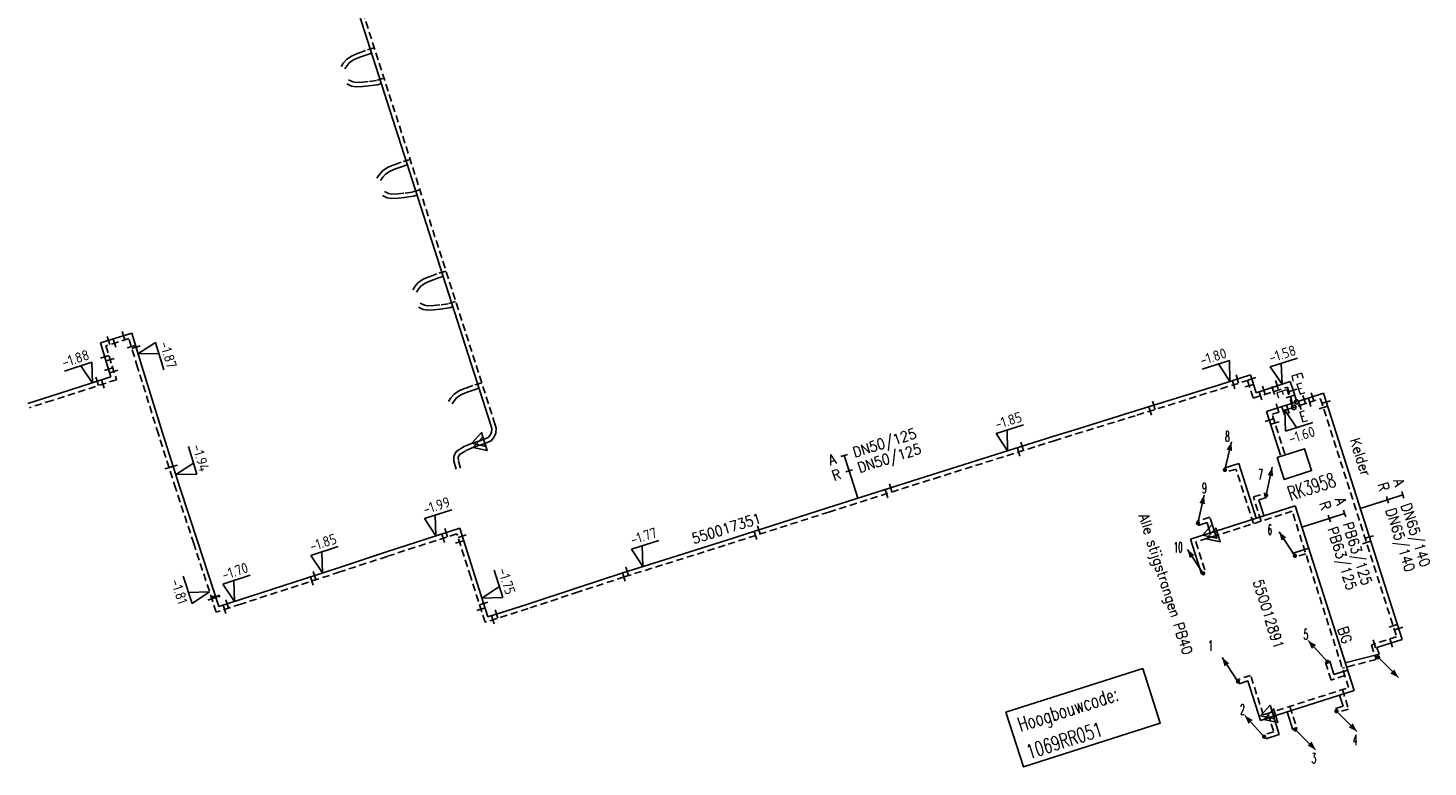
# Model space of a CAD drawing. Header units: millimetres. Extents: x 0 to 118212815, y 0 to 488348790.
# Tile 2 of 143: x 115032173 to 115154005, y 484884793 to 484949103. Entities that reach past the tile are written whole.
import ezdxf
from ezdxf.enums import TextEntityAlignment as Align

# ---------------------------------------------------------------- set-up
doc = ezdxf.new("R2010")
doc.units = ezdxf.units.MM
doc.header["$LTSCALE"] = 200
doc.linetypes.add('HIDDEN2', pattern=[4.7625, 3.175, -1.5875])
for name, color, linetype in [('WW-C-hoogbouw', 7, 'Continuous'), ('WW-C-KAST', 7, 'Continuous'), ('WW-C-mof', 7, 'Continuous'), ('WW-C-stijgstrang', 7, 'Continuous'), ('WW-C-tstuk', 7, 'Continuous'), ('WW-C-VERLOOP', 7, 'Continuous'), ('WW-I-diam', 7, 'Continuous'), ('WW-I-info', 7, 'Continuous'), ('WW-I-NAP', 7, 'Continuous'), ('WW-L-aanvoer', 3, 'Continuous'), ('WW-L-retour', 3, 'HIDDEN2')]:
    doc.layers.add(name, color=color, linetype=linetype)
doc.styles.add('DIN17', font='ROMANS.SHX', dxfattribs={"width": 0.9})
doc.styles.add('ISOCP', font='ISOCP.SHX')

# ---------------------------------------------------------------- blocks, each defined once
blk = doc.blocks.new('LR-VERL')
at = {"color": 0, "linetype": 'ByBlock', "lineweight": -2}
blk.add_lwpolyline([(1.08, 0), (-1.08, -1.25), (-1.08, 1.25)], close=True, dxfattribs=at)
blk = doc.blocks.new('LR-DIAB2')
at = {"color": 0, "linetype": 'Continuous', "lineweight": -3}
blk.add_line((0, 5), (0, 7.8), dxfattribs=at)
at = {"color": 0, "lineweight": -3}
blk.add_line((0, 0), (0, 5), dxfattribs=at)
for points in [[(0.61, 7.8), (0, 7.8), (-0.61, 7.8)], [(0.61, 5), (0, 5), (-0.61, 5)]]:
    blk.add_lwpolyline(points, dxfattribs=at)
at = {"color": 1, "lineweight": -3, "style": 'DIN17', "width": 0.9}
for tag, p in [('*1', (-1.61, 7.8)), ('*2', (-1.61, 5.02))]:
    blk.add_attdef(tag, text='', height=1.8, dxfattribs=at).set_placement(p, align=Align.MIDDLE_RIGHT)
for tag, p in [('*11', (1.61, 7.8)), ('*12', (1.61, 5))]:
    blk.add_attdef(tag, text='', height=1.8, dxfattribs=at).set_placement(p, align=Align.MIDDLE_LEFT)
blk = doc.blocks.new('LR-hoogb')
at = {"color": 0, "linetype": 'ByBlock', "lineweight": -3}
blk.add_lwpolyline([(-12.5, 5), (12.5, 5), (12.5, -5), (-12.5, -5)], close=True, dxfattribs=at)
at = {"color": 7, "linetype": 'Continuous', "lineweight": -3, "style": 'DIN17', "width": 0.7}
blk.add_text('Hoogbouwcode:', height=2.5, dxfattribs=at).set_placement((-11.15, 1))
at = {"color": 0, "linetype": 'ByBlock', "lineweight": -3, "style": 'DIN17', "width": 0.7}
for tag, p in [('*1', (-11.15, -4)), ('*2', (-11.15, -9))]:
    blk.add_attdef(tag, p, '', height=2.5, dxfattribs=at)
blk = doc.blocks.new('LR-styg')
at = {"color": 0, "lineweight": -3}
blk.add_line((0, 0), (2.5, 4.33), dxfattribs=at)
at = {"color": 0, "lineweight": -3, "const_width": 0.375}
blk.add_lwpolyline([(-0.19, 0, 1), (0.19, 0, 1)], format="xyb", close=True, dxfattribs=at)
at = {"color": 0, "lineweight": -3}
blk.add_solid([(2.5, 4.33), (1.32, 3.28), (2.18, 2.78)], dxfattribs=at)
at = {"color": 7, "linetype": 'ByBlock', "lineweight": -2, "style": 'DIN17', "width": 0.5}
blk.add_attdef('*1', text='', height=1.8, dxfattribs=at).set_placement((0, -2.5), align=Align.MIDDLE)
blk = doc.blocks.new('LR-mof')
at = {"color": 0, "linetype": 'ByBlock', "lineweight": -2}
blk.add_line((0, -0.75), (0, 0.75), dxfattribs=at)
blk = doc.blocks.new('LR-tsb')
blk.add_circle((0, 0), 0.375)
blk = doc.blocks.new('nap1')
at = {"color": 0, "linetype": 'Continuous', "lineweight": -3}
for p, q in [((-1, 3.5), (0, 0)), ((-1, 3.5), (4, 3.5)), ((1, 3.5), (0, 0))]:
    blk.add_line(p, q, dxfattribs=at)
at = {"color": 0, "linetype": 'Continuous', "lineweight": -3, "style": 'ISOCP'}
for tag, p in [('*1', (1.7, 5)), ('*2', (4, 1.5))]:
    blk.add_attdef(tag, text='', height=1.8, dxfattribs=at).set_placement(p, align=Align.MIDDLE)
blk = doc.blocks.new('nap2')
at = {"color": 0, "linetype": 'Continuous', "lineweight": -3}
for p, q in [((1, 3.5), (-4, 3.5)), ((-1, 3.5), (0, 0)), ((1, 3.5), (0, 0))]:
    blk.add_line(p, q, dxfattribs=at)
at = {"color": 0, "linetype": 'Continuous', "lineweight": -3, "style": 'ISOCP'}
for tag, p in [('*1', (-1.5, 5)), ('*2', (-4, 1.5))]:
    blk.add_attdef(tag, text='', height=1.8, dxfattribs=at).set_placement(p, align=Align.MIDDLE)
blk = doc.blocks.new('LR-mofD')
at = {"color": 0, "linetype": 'ByBlock', "lineweight": -2}
blk.add_line((0, -0.75), (0, 0.75), dxfattribs=at)
at = {"color": 1, "linetype": 'ByBlock', "lineweight": -3, "style": 'DIN17', "width": 0.9}
blk.add_attdef('*1', text='', height=1.8, dxfattribs=at).set_placement((0, 2), align=Align.MIDDLE)
blk = doc.blocks.new('LR-kast')
at = {"color": 0, "linetype": 'ByBlock', "lineweight": -3}
blk.add_lwpolyline([(-2.5, 2), (2.5, 2), (2.5, -2), (-2.5, -2)], close=True, dxfattribs=at)
at = {"color": 7, "linetype": 'ByBlock', "lineweight": -3, "style": 'DIN17', "width": 0.7}
for tag, p in [('*1', (0, 5)), ('*2', (0, -5))]:
    blk.add_attdef(tag, text='', height=2.5, dxfattribs=at).set_placement(p, align=Align.MIDDLE)
at = {"color": 0, "linetype": 'ByBlock', "lineweight": -2, "style": 'DIN17', "width": 0.3, "flags": 1}
for tag, p in [('OCODE', (5, 1.25)), ('NCODE', (10, 1.25)), ('BC', (15, 1.25)), ('RK', (20, 1.25)), ('ST', (5, -1.25)), ('VCODE', (10, -1.25)), ('NIVO', (15, -1.25)), ('IMM', (20, -1.25))]:
    blk.add_attdef(tag, text='', height=1.8, dxfattribs=at).set_placement(p, align=Align.MIDDLE)
blk = doc.blocks.new('LR-hyp')
at = {"color": 7, "linetype": 'ByBlock', "lineweight": -3, "style": 'DIN17', "width": 0.9}
blk.add_attdef('*1', text='', height=1.8, dxfattribs=at).set_placement((0, 0), align=Align.MIDDLE)
at = {"color": 7, "linetype": 'ByBlock', "lineweight": -2, "style": 'DIN17', "width": 0.9, "flags": 1}
blk.add_attdef('*2', text='', height=1.8, dxfattribs=at).set_placement((0, -5), align=Align.MIDDLE)

msp = doc.modelspace()

# ---------------------------------------------------------------- linework, layer by layer
at = {"layer": 'WW-L-aanvoer'}
for p, q in [((115050738, 484982229), (115072440, 484914550)), ((115060563, 484946356), (115060158, 484946104)), ((115061043, 484946554), (115060563, 484946356)), ((115061656, 484946777), (115061043, 484946554)), ((115062064, 484946908), (115061656, 484946777)), ((115059944, 484945848), (115059749, 484945540)), ((115060158, 484946104), (115059944, 484945848)), ((115060322, 484944047), (115059913, 484944234)), ((115060702, 484943984), (115060322, 484944047)), ((115061273, 484944010), (115060702, 484943984)), ((115061813, 484944061), (115061273, 484944010)), ((115062598, 484944167), (115061813, 484944061)), ((115062911, 484944267), (115062598, 484944167)), ((115063677, 484936644), (115063272, 484936391)), ((115064157, 484936842), (115063677, 484936644)), ((115064770, 484937064), (115064157, 484936842)), ((115065178, 484937195), (115064770, 484937064)), ((115063058, 484936136), (115062863, 484935827)), ((115063272, 484936391), (115063058, 484936136)), ((115063436, 484934334), (115063027, 484934522)), ((115063817, 484934272), (115063436, 484934334)), ((115064387, 484934298), (115063817, 484934272)), ((115064927, 484934349), (115064387, 484934298)), ((115065712, 484934455), (115064927, 484934349)), ((115066025, 484934555), (115065712, 484934455)), ((115066793, 484926927), (115066388, 484926675)), ((115067273, 484927125), (115066793, 484926927)), ((115067886, 484927348), (115067273, 484927125)), ((115068294, 484927478), (115067886, 484927348)), ((115066174, 484926419), (115065979, 484926111)), ((115066388, 484926675), (115066174, 484926419)), ((115066552, 484924618), (115066143, 484924805)), ((115066933, 484924555), (115066552, 484924618)), ((115067503, 484924581), (115066933, 484924555)), ((115068043, 484924632), (115067503, 484924581)), ((115068828, 484924738), (115068043, 484924632)), ((115069141, 484924838), (115068828, 484924738)), ((115069909, 484917208), (115069505, 484916956)), ((115070390, 484917407), (115069909, 484917208)), ((115071002, 484917629), (115070390, 484917407)), ((115071411, 484917760), (115071002, 484917629)), ((115143739, 484916939), (115144908, 484917312)), ((115144908, 484917312), (115151753, 484895883)), ((115069290, 484916700), (115069096, 484916392)), ((115069505, 484916956), (115069290, 484916700)), ((115139965, 484915733), (115142139, 484916427)), ((115142139, 484916427), (115143113, 484916739)), ((115143113, 484916739), (115143225, 484916774)), ((115143225, 484916774), (115143739, 484916939)), ((115141177, 484911935), (115139965, 484915733)), ((115071804, 484913288), (115072232, 484913479)), ((115072232, 484913479), (115072394, 484913671)), ((115072394, 484913671), (115072500, 484913941)), ((115072526, 484914236), (115072440, 484914550)), ((115072500, 484913941), (115072526, 484914236)), ((115069239, 484911816), (115069431, 484912241)), ((115069431, 484912241), (115070138, 484912670)), ((115070138, 484912670), (115070814, 484912977)), ((115070814, 484912977), (115071305, 484913131)), ((115071305, 484913131), (115071804, 484913288)), ((115069244, 484911409), (115069239, 484911816)), ((115069430, 484910709), (115069244, 484911409)), ((115137540, 484911193), (115136276, 484910807)), ((115139055, 484906450), (115137540, 484911193)), ((115142438, 484907531), (115134910, 484905126)), ((115139290, 484908047), (115139956, 484908259)), ((115139731, 484906666), (115139290, 484908047)), ((115147576, 484891451), (115142438, 484907531)), ((115134780, 484906058), (115134003, 484905810)), ((115135062, 484905174), (115134780, 484906058)), ((115134786, 484905086), (115133334, 484904622)), ((115134910, 484905126), (115134786, 484905086)), ((115133334, 484904622), (115134299, 484901601)), ((115143622, 484903827), (115142286, 484903400)), ((115151753, 484895883), (115149560, 484895183)), ((115149560, 484895183), (115149744, 484894610)), ((115145823, 484892840), (115145448, 484894015)), ((115149744, 484894610), (115146809, 484893850)), ((115147011, 484893219), (115145823, 484892840)), ((115138323, 484892283), (115137569, 484892043)), ((115139421, 484888846), (115138323, 484892283)), ((115140225, 484889102), (115147576, 484891451)), ((115146306, 484891045), (115146614, 484890081)), ((115140052, 484889047), (115139421, 484888846)), ((115140052, 484889047), (115140225, 484889102)), ((115140548, 484889206), (115141057, 484887613)), ((115141740, 484889586), (115142235, 484888039)), ((115146614, 484890081), (115145947, 484889870)), ((115141057, 484887613), (115139892, 484887241))]:
    msp.add_line(p, q, dxfattribs=at)
at = {"layer": 'WW-L-aanvoer', "lineweight": -3}
for p, q in [((115041196, 484922546), (115038483, 484921692)), ((115042073, 484919678), (115041196, 484922546)), ((115038483, 484921692), (115039125, 484919600)), ((115039125, 484919600), (115039396, 484918738)), ((115043885, 484913878), (115042073, 484919678)), ((115039396, 484918738), (115034157, 484917057)), ((115135871, 484918064), (115138559, 484918911)), ((115138559, 484918911), (115139050, 484917368)), ((115139050, 484917368), (115142018, 484918333)), ((115142018, 484918333), (115142258, 484917574)), ((115034157, 484917057), (115032173, 484916419)), ((115128565, 484915774), (115135871, 484918064)), ((115142258, 484917574), (115142577, 484916567)), ((115123260, 484914142), (115128565, 484915774)), ((115045393, 484909130), (115043885, 484913878)), ((115110880, 484910246), (115121371, 484913547)), ((115121371, 484913547), (115123260, 484914142)), ((115101752, 484907341), (115110880, 484910246)), ((115046960, 484904351), (115045393, 484909130)), ((115092977, 484904536), (115101752, 484907341)), ((115069744, 484905565), (115063297, 484903479)), ((115071058, 484901421), (115069744, 484905565)), ((115048793, 484898751), (115046960, 484904351)), ((115087571, 484902830), (115092977, 484904536)), ((115063297, 484903479), (115059187, 484902126)), ((115083935, 484901697), (115087571, 484902830)), ((115059187, 484902126), (115050582, 484899333)), ((115072192, 484897869), (115071058, 484901421)), ((115083935, 484901697), (115079968, 484900392)), ((115079968, 484900392), (115075576, 484898947)), ((115050582, 484899333), (115048793, 484898751)), ((115075576, 484898947), (115072192, 484897869))]:
    msp.add_line(p, q, dxfattribs=at)
at = {"layer": 'WW-L-retour'}
for p, q in [((115051110, 484982314), (115072802, 484914666)), ((115059906, 484946394), (115059636, 484946072)), ((115060388, 484946695), (115059906, 484946394)), ((115060906, 484946909), (115060388, 484946695)), ((115061533, 484947136), (115060906, 484946909)), ((115062310, 484947385), (115061533, 484947136)), ((115059636, 484946072), (115059428, 484945742)), ((115060434, 484944413), (115060071, 484944580)), ((115060725, 484944366), (115060434, 484944413)), ((115061247, 484944389), (115060725, 484944366)), ((115061769, 484944439), (115061247, 484944389)), ((115062514, 484944539), (115061769, 484944439)), ((115063156, 484944745), (115062514, 484944539)), ((115063020, 484936682), (115062750, 484936360)), ((115063503, 484936983), (115063020, 484936682)), ((115064020, 484937197), (115063503, 484936983)), ((115064647, 484937424), (115064020, 484937197)), ((115065424, 484937673), (115064647, 484937424)), ((115062750, 484936360), (115062542, 484936030)), ((115063548, 484934701), (115063185, 484934867)), ((115063839, 484934653), (115063548, 484934701)), ((115064361, 484934677), (115063839, 484934653)), ((115064884, 484934727), (115064361, 484934677)), ((115065628, 484934827), (115064884, 484934727)), ((115066271, 484935033), (115065628, 484934827)), ((115066136, 484926965), (115065866, 484926643)), ((115066618, 484927266), (115066136, 484926965)), ((115067136, 484927480), (115066618, 484927266)), ((115067763, 484927707), (115067136, 484927480)), ((115068540, 484927956), (115067763, 484927707)), ((115065866, 484926643), (115065658, 484926313)), ((115066664, 484924984), (115066301, 484925151)), ((115066955, 484924936), (115066664, 484924984)), ((115067477, 484924960), (115066955, 484924936)), ((115068000, 484925010), (115067477, 484924960)), ((115068744, 484925110), (115068000, 484925010)), ((115069387, 484925316), (115068744, 484925110)), ((115071656, 484918238), (115070879, 484917988)), ((115069252, 484917246), (115068983, 484916925)), ((115069735, 484917547), (115069252, 484917246)), ((115070252, 484917761), (115069735, 484917547)), ((115070879, 484917988), (115070252, 484917761)), ((115068983, 484916925), (115068774, 484916595)), ((115140442, 484915486), (115141803, 484915921)), ((115141803, 484915921), (115142781, 484916233)), ((115142781, 484916233), (115142855, 484916257)), ((115142855, 484916257), (115143647, 484916510)), ((115143647, 484916510), (115144661, 484916834)), ((115144661, 484916834), (115151275, 484896130)), ((115072911, 484914271), (115072802, 484914666)), ((115141539, 484912050), (115140442, 484915486)), ((115072466, 484913168), (115072725, 484913473)), ((115072725, 484913473), (115072874, 484913853)), ((115072874, 484913853), (115072911, 484914271)), ((115069729, 484911977), (115070316, 484912333)), ((115070316, 484912333), (115070950, 484912621)), ((115070950, 484912621), (115071419, 484912769)), ((115071419, 484912769), (115071939, 484912932)), ((115071939, 484912932), (115072466, 484913168)), ((115069620, 484911736), (115069729, 484911977)), ((115069623, 484911461), (115069620, 484911736)), ((115069797, 484910806), (115069623, 484911461)), ((115137292, 484910720), (115136386, 484910444)), ((115138809, 484905972), (115137292, 484910720)), ((115138812, 484908293), (115139840, 484908621)), ((115139484, 484906188), (115138812, 484908293)), ((115135026, 484906536), (115133887, 484906172)), ((115135540, 484904928), (115135026, 484906536)), ((115142192, 484907053), (115135216, 484904825)), ((115147098, 484891697), (115142192, 484907053)), ((115134803, 484904693), (115133811, 484904376)), ((115133811, 484904376), (115134661, 484901716)), ((115135216, 484904825), (115134803, 484904693)), ((115143376, 484903349), (115142401, 484903038)), ((115151275, 484896130), (115149083, 484895429)), ((115149083, 484895429), (115149491, 484894152)), ((115145577, 484892362), (115145086, 484893899)), ((115149491, 484894152), (115146557, 484893392)), ((115138569, 484892761), (115137454, 484892405)), ((115139667, 484889323), (115138569, 484892761)), ((115146765, 484892742), (115145577, 484892362)), ((115139932, 484889408), (115147098, 484891697)), ((115146552, 484891523), (115147092, 484889833)), ((115139862, 484889385), (115139667, 484889323)), ((115139862, 484889385), (115139932, 484889408)), ((115140070, 484889452), (115140579, 484887859)), ((115141987, 484890064), (115142597, 484888155)), ((115147092, 484889833), (115146062, 484889508)), ((115140579, 484887859), (115139776, 484887603))]:
    msp.add_line(p, q, dxfattribs=at)
at = {"layer": 'WW-L-retour', "lineweight": -3}
for p, q in [((115040944, 484922069), (115038956, 484921443)), ((115041710, 484919566), (115040944, 484922069)), ((115038956, 484921443), (115039487, 484919713)), ((115039487, 484919713), (115039872, 484918492)), ((115043522, 484913764), (115041710, 484919566)), ((115039872, 484918492), (115034273, 484916695)), ((115135985, 484917702), (115138311, 484918435)), ((115138311, 484918435), (115138804, 484916888)), ((115128678, 484915411), (115135985, 484917702)), ((115138804, 484916888), (115141771, 484917853)), ((115141771, 484917853), (115142028, 484917042)), ((115142028, 484917042), (115142330, 484916090)), ((115034273, 484916695), (115032290, 484916057)), ((115123372, 484913779), (115128678, 484915411)), ((115045031, 484909014), (115043522, 484913764)), ((115121485, 484913185), (115123372, 484913779)), ((115110995, 484909884), (115121485, 484913185)), ((115101868, 484906979), (115110995, 484909884)), ((115046599, 484904233), (115045031, 484909014)), ((115093092, 484904174), (115101868, 484906979)), ((115069497, 484905086), (115063415, 484903118)), ((115070696, 484901306), (115069497, 484905086)), ((115048550, 484898272), (115046599, 484904233)), ((115087685, 484902468), (115093092, 484904174)), ((115063415, 484903118), (115059305, 484901765)), ((115084048, 484901334), (115087685, 484902468)), ((115059305, 484901765), (115050700, 484898971)), ((115071946, 484897392), (115070696, 484901306)), ((115084048, 484901334), (115080087, 484900031)), ((115080087, 484900031), (115075693, 484898585)), ((115050700, 484898971), (115048550, 484898272)), ((115075693, 484898585), (115071946, 484897392))]:
    msp.add_line(p, q, dxfattribs=at)

# ---------------------------------------------------------------- block references
at = {"layer": 'WW-C-hoogbouw', "linetype": 'Continuous'}
ref = msp.add_blockref('LR-hoogb', (115123994, 484889077), dxfattribs=dict(at, xscale=499.9999999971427, yscale=499.9999999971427, zscale=499.9999999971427, rotation=17.71863227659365))
ref.add_attrib('*1', '1069RR051', (115119293, 484885475), dxfattribs={"layer": '0', "color": 7, "linetype": 'ByBlock', "lineweight": -3, "height": 1250, "rotation": 17.71863, "style": 'DIN17', "width": 0.7})
at = {"layer": 'WW-C-KAST', "linetype": 'Continuous'}
ref = msp.add_blockref('LR-kast', (115142379, 484911153), dxfattribs=dict(at, xscale=500.000000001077, yscale=500.000000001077, zscale=500.000000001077, rotation=17.77176406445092))
ref.add_attrib('*1', 'RK3958', dxfattribs={"layer": '0', "color": 7, "linetype": 'ByBlock', "lineweight": -3, "height": 1250, "rotation": 17.77176, "style": 'DIN17', "width": 0.65}).set_placement((115143872, 484909181), align=Align.MIDDLE)
at = {"layer": 'WW-C-mof', "linetype": 'Continuous', "lineweight": -3}
for p, xscale, yscale, zscale, rotation in [((115039182, 484921912), 500, 500, 500, 17.4725), ((115039710, 484921680), 500, 500, 500, 17.4725), ((115040489, 484922324), 500, 500, 500, 17.4725), ((115041157, 484921374), 500, 500, 500, 287.0038), ((115041571, 484921321), 500, 500, 500, 287.0038), ((115038853, 484920484), 500.0000000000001, 500.0000000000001, 500.0000000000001, 287.0577), ((115039182, 484919417), 500, 500, 500, 287.5023), ((115039326, 484920239), 500.0000000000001, 500.0000000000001, 500.0000000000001, 287.0577), ((115038187, 484918350), 499.9999999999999, 499.9999999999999, 499.9999999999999, 17.7935), ((115038695, 484918114), 499.9999999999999, 499.9999999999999, 499.9999999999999, 17.7935), ((115039644, 484919218), 500, 500, 500, 287.5023), ((115140862, 484918073), 499.9999999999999, 499.9999999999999, 499.9999999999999, 18.02680000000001), ((115140518, 484917562), 499.9999999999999, 499.9999999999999, 499.9999999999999, 18.02680000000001), ((115129820, 484915769), 500.0000000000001, 500.0000000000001, 500.0000000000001, 17.40469999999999), ((115130148, 484916270), 500.0000000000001, 500.0000000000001, 500.0000000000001, 17.40469999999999), ((115141803, 484915921), 500.0000000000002, 500.0000000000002, 500.0000000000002, 17.7186), ((115142139, 484916427), 500.0000000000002, 500.0000000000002, 500.0000000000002, 17.7186), ((115118382, 484912208), 500.0000000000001, 500.0000000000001, 500.0000000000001, 17.4689), ((115118685, 484912702), 500.0000000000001, 500.0000000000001, 500.0000000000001, 17.4689), ((115044451, 484910841), 500, 500, 500, 287.618), ((115044812, 484910959), 500, 500, 500, 287.618), ((115106884, 484908575), 500, 500, 500, 17.6548), ((115107245, 484909089), 500, 500, 500, 17.6548), ((115068305, 484904700), 499.9999999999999, 499.9999999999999, 499.9999999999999, 17.92909999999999), ((115068558, 484905181), 499.9999999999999, 499.9999999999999, 499.9999999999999, 17.92909999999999), ((115069958, 484904888), 500, 500, 500, 287.5993), ((115095474, 484904935), 499.9999999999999, 499.9999999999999, 499.9999999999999, 17.7267), ((115095766, 484905427), 499.9999999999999, 499.9999999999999, 499.9999999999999, 17.7267), ((115069722, 484904375), 500, 500, 500, 287.5993), ((115056883, 484900979), 500, 500, 500, 17.9858), ((115057117, 484901454), 500, 500, 500, 17.9858), ((115084033, 484901329), 500, 500, 500, 18.206), ((115084319, 484901816), 500.0000000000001, 500.0000000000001, 500.0000000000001, 17.3134), ((115048169, 484899435), 499.9999999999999, 499.9999999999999, 499.9999999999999, 288.1255), ((115048513, 484899625), 500, 500, 500, 90), ((115048510, 484899616), 499.9999999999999, 499.9999999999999, 499.9999999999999, 288.1255), ((115049276, 484898508), 500, 500, 500, 18.0176), ((115049518, 484898987), 500, 500, 500, 18.0176), ((115071821, 484899033), 500, 500, 500, 287.7135), ((115071586, 484898520), 500, 500, 500, 287.7135), ((115072620, 484897607), 500, 500, 500, 17.6662), ((115072942, 484898108), 500, 500, 500, 17.6662)]:
    msp.add_blockref('LR-mof', p, dxfattribs=dict(at, xscale=xscale, yscale=yscale, zscale=zscale, rotation=rotation))
at = {"layer": 'WW-C-mof', "linetype": 'Continuous'}
for p, xscale, yscale, zscale, rotation in [((115137096, 484918052), 499.9999999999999, 499.9999999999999, 499.9999999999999, 17.5015), ((115137413, 484918550), 499.9999999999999, 499.9999999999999, 499.9999999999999, 17.5015), ((115138670, 484918560), 500, 500, 500, 287.6721), ((115138457, 484917979), 500, 500, 500, 287.6721), ((115139436, 484917093), 499.9999999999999, 499.9999999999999, 499.9999999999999, 18.02680000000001), ((115139730, 484917589), 499.9999999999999, 499.9999999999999, 499.9999999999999, 18.02680000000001), ((115148902, 484904808), 500.0000000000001, 500.0000000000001, 500.0000000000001, 287.7186), ((115148654, 484904336), 500.0000000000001, 500.0000000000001, 500.0000000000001, 287.7186)]:
    msp.add_blockref('LR-mof', p, dxfattribs=dict(at, xscale=xscale, yscale=yscale, zscale=zscale, rotation=rotation))
ref = msp.add_blockref('LR-mofD', (115142258, 484917574), dxfattribs=dict(at, xscale=500.0000000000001, yscale=500.0000000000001, zscale=500.0000000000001, rotation=287.5847))
ref.add_attrib('*1', 'E', dxfattribs={"layer": '0', "color": 1, "linetype": 'ByBlock', "lineweight": -3, "height": 900, "rotation": 287.5847, "style": 'DIN17', "width": 0.9}).set_placement((115142630, 484918745), align=Align.MIDDLE)
at = {"layer": 'WW-C-mof', "linetype": 'Continuous', "xscale": 500.0000000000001, "yscale": 500.0000000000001, "zscale": 500.0000000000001, "rotation": 17.7186}
msp.add_blockref('LR-mofD', (115143225, 484916774), dxfattribs=at).add_auto_attribs({'*1': 'E'})
at = {"layer": 'WW-C-mof', "linetype": 'Continuous'}
ref = msp.add_blockref('LR-mofD', (115142028, 484917042), dxfattribs=dict(at, xscale=500, yscale=500, zscale=500, rotation=107.5847))
ref.add_attrib('*1', 'E', dxfattribs={"layer": '0', "color": 1, "linetype": 'ByBlock', "lineweight": -3, "height": 900, "rotation": 287.5847, "style": 'DIN17', "width": 0.9}).set_placement((115141346, 484917295), align=Align.MIDDLE)
at = {"layer": 'WW-C-mof'}
for p, xscale, yscale, zscale, rotation in [((115143955, 484917008), 500.0000000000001, 500.0000000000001, 500.0000000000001, 197.7186321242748), ((115140917, 484916037), 500.0000000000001, 500.0000000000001, 500.0000000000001, 17.71863212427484), ((115141395, 484915791), 500, 500, 500, 17.71863212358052), ((115143709, 484916530), 499.9999999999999, 499.9999999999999, 499.9999999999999, 197.7186321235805), ((115144903, 484916078), 500, 500, 500, 287.7186321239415), ((115145149, 484916556), 500.0000000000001, 500.0000000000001, 500.0000000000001, 287.7186321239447), ((115140206, 484914977), 500.0000000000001, 500.0000000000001, 500.0000000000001, 287.7186321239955), ((115140684, 484914730), 500.0000000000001, 500.0000000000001, 500.0000000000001, 287.7186321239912), ((115150971, 484897082), 500, 500, 500, 107.7186321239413), ((115151449, 484896836), 500.0000000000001, 500.0000000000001, 500.0000000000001, 107.7186321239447), ((115149336, 484895510), 500, 500, 500, 197.7186321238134), ((115150800, 484895579), 500, 500, 500, 197.7186321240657)]:
    msp.add_blockref('LR-mof', p, dxfattribs=dict(at, xscale=xscale, yscale=yscale, zscale=zscale, rotation=rotation))
at = {"layer": 'WW-C-mof', "linetype": 'Continuous'}
ref = msp.add_blockref('LR-mofD', (115142855, 484916257), dxfattribs=dict(at, xscale=500.0000000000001, yscale=500.0000000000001, zscale=500.0000000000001, rotation=197.7186))
ref.add_attrib('*1', 'E', dxfattribs={"layer": '0', "color": 1, "linetype": 'ByBlock', "lineweight": -3, "height": 900, "rotation": 17.7186, "style": 'DIN17', "width": 0.9}).set_placement((115143159, 484915304), align=Align.MIDDLE)
at = {"layer": 'WW-C-stijgstrang', "linetype": 'Continuous'}
ref = msp.add_blockref('LR-styg', (115136328, 484910645), dxfattribs=dict(at, xscale=500.0000000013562, yscale=500.0000000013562, zscale=500.0000000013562, rotation=16.96098074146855))
ref.add_attrib('*1', '8', dxfattribs={"layer": '0', "color": 7, "linetype": 'ByBlock', "lineweight": -2, "height": 900, "style": 'DIN17', "width": 0.5}).set_placement((115136545, 484913557), align=Align.MIDDLE)
ref = msp.add_blockref('LR-styg', (115139918, 484908435), dxfattribs=dict(at, xscale=500.0000000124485, yscale=499.9999999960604, zscale=500, rotation=17.71863228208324))
ref.add_attrib('*1', '7', dxfattribs={"layer": '0', "color": 7, "linetype": 'ByBlock', "lineweight": -2, "height": 900, "style": 'DIN17', "width": 0.5}).set_placement((115139438, 484910270), align=Align.MIDDLE)
ref = msp.add_blockref('LR-styg', (115133982, 484906009), dxfattribs=dict(at, xscale=500.0000000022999, yscale=500.0000000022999, zscale=500.0000000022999, rotation=17.71863212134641))
ref.add_attrib('*1', '9', dxfattribs={"layer": '0', "color": 7, "linetype": 'ByBlock', "lineweight": -2, "height": 900, "style": 'DIN17', "width": 0.5}).set_placement((115134543, 484909072), align=Align.MIDDLE)
ref = msp.add_blockref('LR-styg', (115142426, 484903177), dxfattribs=dict(at, xscale=500.0000000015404, yscale=500.0000000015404, zscale=500.0000000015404, rotation=63.49738655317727))
ref.add_attrib('*1', '6', dxfattribs={"layer": '0', "color": 7, "linetype": 'ByBlock', "lineweight": -2, "height": 900, "style": 'DIN17', "width": 0.5}).set_placement((115140243, 484905449), align=Align.MIDDLE)
ref = msp.add_blockref('LR-styg', (115134445, 484901646), dxfattribs=dict(at, xscale=500.0000000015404, yscale=500.0000000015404, zscale=500.0000000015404, rotation=63.49738655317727))
ref.add_attrib('*1', '10', dxfattribs={"layer": '0', "color": 7, "linetype": 'ByBlock', "lineweight": -2, "height": 900, "style": 'DIN17', "width": 0.5}).set_placement((115132262, 484903918), align=Align.MIDDLE)
ref = msp.add_blockref('LR-styg', (115145267, 484893957), dxfattribs=dict(at, xscale=499.9999999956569, yscale=500.000000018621, zscale=499.9999999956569, rotation=72.69711544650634))
ref.add_attrib('*1', '5', dxfattribs={"layer": '0', "color": 7, "linetype": 'ByBlock', "lineweight": -2, "height": 900, "style": 'DIN17', "width": 0.5}).set_placement((115143372, 484896331), align=Align.MIDDLE)
ref = msp.add_blockref('LR-styg', (115137467, 484892229), dxfattribs=dict(at, xscale=500.0000000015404, yscale=500.0000000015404, zscale=500.0000000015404, rotation=63.49738655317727))
ref.add_attrib('*1', '1', dxfattribs={"layer": '0', "color": 7, "linetype": 'ByBlock', "lineweight": -2, "height": 900, "style": 'DIN17', "width": 0.5}).set_placement((115135081, 484895348), align=Align.MIDDLE)
at = {"layer": 'WW-C-stijgstrang', "linetype": 'Continuous', "xscale": 499.9999999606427, "yscale": 499.9999999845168, "zscale": 500, "rotation": 255.2088329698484}
msp.add_blockref('LR-styg', (115149656, 484894345), dxfattribs=at)
at = {"layer": 'WW-C-stijgstrang', "linetype": 'Continuous'}
ref = msp.add_blockref('LR-styg', (115139754, 484887431), dxfattribs=dict(at, xscale=499.9999999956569, yscale=500.0000000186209, zscale=499.9999999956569, rotation=72.69711544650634))
ref.add_attrib('*1', '2', dxfattribs={"layer": '0', "color": 7, "linetype": 'ByBlock', "lineweight": -2, "height": 900, "style": 'DIN17', "width": 0.5}).set_placement((115137860, 484889805), align=Align.MIDDLE)
ref = msp.add_blockref('LR-styg', (115146043, 484889654), dxfattribs=dict(at, xscale=499.9999999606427, yscale=499.9999999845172, zscale=500, rotation=255.2088329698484))
ref.add_attrib('*1', '4', dxfattribs={"layer": '0', "color": 7, "linetype": 'ByBlock', "lineweight": -2, "height": 900, "style": 'DIN17', "width": 0.5}).set_placement((115147662, 484887150), align=Align.MIDDLE)
ref = msp.add_blockref('LR-styg', (115142454, 484888061), dxfattribs=dict(at, xscale=499.9999999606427, yscale=499.9999999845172, zscale=500, rotation=255.2088329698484))
ref.add_attrib('*1', '3', dxfattribs={"layer": '0', "color": 7, "linetype": 'ByBlock', "lineweight": -2, "height": 900, "style": 'DIN17', "width": 0.5}).set_placement((115144073, 484885558), align=Align.MIDDLE)
at = {"layer": 'WW-C-tstuk', "linetype": 'Continuous', "lineweight": -3}
for p, xscale, yscale, zscale, rotation in [((115142331, 484916090), 500.0000000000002, 500.0000000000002, 500.0000000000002, 17.7186), ((115142578, 484916568), 500.0000000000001, 500.0000000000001, 500.0000000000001, 197.7186)]:
    msp.add_blockref('LR-tsb', p, dxfattribs=dict(at, xscale=xscale, yscale=yscale, zscale=zscale, rotation=rotation))
at = {"layer": 'WW-C-VERLOOP', "linetype": 'Continuous'}
for p, xscale, yscale, zscale, rotation in [((115071305, 484913131), 500, 500, 500, 197.4244), ((115071419, 484912769), 500, 500, 500, 197.4244), ((115134910, 484905126), 500.0000000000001, 500.0000000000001, 500.0000000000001, 197.7186), ((115135216, 484904825), 500.0000000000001, 500.0000000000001, 500.0000000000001, 197.7186), ((115139932, 484889408), 500.0000000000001, 500.0000000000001, 500.0000000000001, 197.7186), ((115140225, 484889102), 500.0000000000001, 500.0000000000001, 500.0000000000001, 197.7186)]:
    msp.add_blockref('LR-VERL', p, dxfattribs=dict(at, xscale=xscale, yscale=yscale, zscale=zscale, rotation=rotation))
at = {"layer": 'WW-I-diam', "linetype": 'Continuous', "lineweight": -3, "xscale": 499.9999999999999, "yscale": 499.9999999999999, "zscale": 499.9999999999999, "rotation": 17.65481907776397}
msp.add_blockref('LR-DIAB2', (115104391, 484908180), dxfattribs=at).add_auto_attribs({'*1': 'A', '*11': 'DN50/125', '*2': 'R', '*12': 'DN50/125'})
at = {"layer": 'WW-I-diam', "linetype": 'Continuous'}
for p, xscale, yscale, zscale, rotation, values in [((115148107, 484907294), 500.0000000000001, 500.0000000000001, 500.0000000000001, 287.7186321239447, {'*1': 'A', '*11': 'DN65/140', '*2': 'R', '*12': 'DN65/140'}), ((115143037, 484905657), 500, 500, 500, 287.718632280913, {'*1': 'A', '*11': 'PB63/125', '*2': 'R', '*12': 'PB63/125'})]:
    msp.add_blockref('LR-DIAB2', p, dxfattribs=dict(at, xscale=xscale, yscale=yscale, zscale=zscale, rotation=rotation)).add_auto_attribs(values)
at = {"layer": 'WW-I-info', "linetype": 'Continuous'}
for p, xscale, yscale, zscale, rotation, values in [((115092940, 484905559), 500.0000000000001, 500.0000000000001, 500.0000000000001, 17.46886492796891, {'*1': '550017351'}), ((115140130, 484898086), 499.9999999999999, 499.9999999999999, 499.9999999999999, 287.4215330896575, {'*1': '550012891'})]:
    msp.add_blockref('LR-hyp', p, dxfattribs=dict(at, xscale=xscale, yscale=yscale, zscale=zscale, rotation=rotation)).add_auto_attribs(values)
at = {"layer": 'WW-I-NAP', "linetype": 'Continuous', "lineweight": -3}
ref = msp.add_blockref('nap1', (115041744, 484920752), dxfattribs=dict(at, xscale=500, yscale=500, zscale=500, rotation=287.0037790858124))
ref.add_attrib('*1', '-1.87', dxfattribs={"layer": '0', "color": 1, "linetype": 'Continuous', "lineweight": -3, "height": 900, "rotation": 287.00378, "style": 'ISOCP'}).set_placement((115044384, 484920670), align=Align.MIDDLE)
ref = msp.add_blockref('nap2', (115037800, 484918194), dxfattribs=dict(at, xscale=499.9999999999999, yscale=499.9999999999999, zscale=499.9999999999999, rotation=18.0750064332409))
ref.add_attrib('*1', '-1.88', dxfattribs={"layer": '0', "color": 1, "linetype": 'Continuous', "lineweight": -3, "height": 900, "rotation": 18.07501, "style": 'ISOCP'}).set_placement((115036312, 484920338), align=Align.MIDDLE)
ref = msp.add_blockref('nap2', (115136772, 484918348), dxfattribs=dict(at, xscale=499.9999999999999, yscale=499.9999999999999, zscale=499.9999999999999, rotation=17.50150831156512))
ref.add_attrib('*1', '-1.80', dxfattribs={"layer": '0', "color": 1, "linetype": 'Continuous', "lineweight": -3, "height": 900, "rotation": 17.50151, "style": 'ISOCP'}).set_placement((115135305, 484920507), align=Align.MIDDLE)
at = {"layer": 'WW-I-NAP', "linetype": 'Continuous'}
ref = msp.add_blockref('nap1', (115141301, 484918100), dxfattribs=dict(at, xscale=499.9999999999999, yscale=499.9999999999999, zscale=499.9999999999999, rotation=18.02683510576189))
ref.add_attrib('*1', '-1.58', dxfattribs={"layer": '0', "color": 1, "linetype": 'Continuous', "lineweight": -3, "height": 900, "rotation": 18.02684, "style": 'ISOCP'}).set_placement((115141336, 484920741), align=Align.MIDDLE)
at = {"layer": 'WW-I-NAP', "linetype": 'Continuous', "lineweight": -3}
ref = msp.add_blockref('nap1', (115117425, 484912306), dxfattribs=dict(at, xscale=500, yscale=500, zscale=500, rotation=17.46886492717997))
ref.add_attrib('*1', '-1.85', dxfattribs={"layer": '0', "color": 1, "linetype": 'Continuous', "lineweight": -3, "height": 900, "rotation": 17.46886, "style": 'ISOCP'}).set_placement((115117485, 484914945), align=Align.MIDDLE)
at = {"layer": 'WW-I-NAP', "linetype": 'Continuous'}
ref = msp.add_blockref('nap2', (115141542, 484915838), dxfattribs=dict(at, xscale=500, yscale=500, zscale=500, rotation=197.7186321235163))
ref.add_attrib('*1', '-1.60', dxfattribs={"layer": '0', "color": 1, "linetype": 'Continuous', "lineweight": -3, "height": 900, "rotation": 17.71863, "style": 'ISOCP'}).set_placement((115143017, 484913684), align=Align.MIDDLE)
at = {"layer": 'WW-I-NAP', "linetype": 'Continuous', "lineweight": -3}
ref = msp.add_blockref('nap2', (115045034, 484910259), dxfattribs=dict(at, xscale=499.9999999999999, yscale=499.9999999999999, zscale=499.9999999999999, rotation=286.5752161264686))
ref.add_attrib('*1', '-1.94', dxfattribs={"layer": '0', "color": 1, "linetype": 'Continuous', "lineweight": -3, "height": 900, "rotation": 286.57522, "style": 'ISOCP'}).set_placement((115047216, 484911691), align=Align.MIDDLE)
ref = msp.add_blockref('nap1', (115067678, 484904897), dxfattribs=dict(at, xscale=500, yscale=500, zscale=500, rotation=17.92914326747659))
ref.add_attrib('*1', '-1.99', dxfattribs={"layer": '0', "color": 1, "linetype": 'Continuous', "lineweight": -3, "height": 900, "rotation": 17.92914, "style": 'ISOCP'}).set_placement((115067718, 484907537), align=Align.MIDDLE)
ref = msp.add_blockref('nap1', (115057816, 484901695), dxfattribs=dict(at, xscale=500.0000000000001, yscale=500.0000000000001, zscale=500.0000000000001, rotation=17.98580487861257))
ref.add_attrib('*1', '-1.85', dxfattribs={"layer": '0', "color": 1, "linetype": 'Continuous', "lineweight": -3, "height": 900, "rotation": 17.9858, "style": 'ISOCP'}).set_placement((115057853, 484904335), align=Align.MIDDLE)
ref = msp.add_blockref('nap1', (115085677, 484902240), dxfattribs=dict(at, xscale=499.9999999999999, yscale=499.9999999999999, zscale=499.9999999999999, rotation=17.31342914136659))
ref.add_attrib('*1', '-1.77', dxfattribs={"layer": '0', "color": 1, "linetype": 'Continuous', "lineweight": -3, "height": 900, "rotation": 17.31343, "style": 'ISOCP'}).set_placement((115085745, 484904880), align=Align.MIDDLE)
ref = msp.add_blockref('nap1', (115050151, 484899193), dxfattribs=dict(at, xscale=500, yscale=500, zscale=500, rotation=18.01762388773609))
ref.add_attrib('*1', '-1.70', dxfattribs={"layer": '0', "color": 1, "linetype": 'Continuous', "lineweight": -3, "height": 900, "rotation": 18.01762, "style": 'ISOCP'}).set_placement((115050186, 484901833), align=Align.MIDDLE)
ref = msp.add_blockref('nap1', (115047972, 484900036), dxfattribs=dict(at, xscale=499.9999999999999, yscale=499.9999999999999, zscale=499.9999999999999, rotation=108.1255238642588))
ref.add_attrib('*1', '-1.81', dxfattribs={"layer": '0', "color": 1, "linetype": 'Continuous', "lineweight": -3, "height": 900, "rotation": 288.12552, "style": 'ISOCP'}).set_placement((115045332, 484900067), align=Align.MIDDLE)
ref = msp.add_blockref('nap2', (115071676, 484899488), dxfattribs=dict(at, xscale=500, yscale=500, zscale=500, rotation=287.7135024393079))
ref.add_attrib('*1', '-1.75', dxfattribs={"layer": '0', "color": 1, "linetype": 'Continuous', "lineweight": -3, "height": 900, "rotation": 287.7135, "style": 'ISOCP'}).set_placement((115073829, 484900963), align=Align.MIDDLE)

# ---------------------------------------------------------------- texts
at = {"layer": 'WW-I-info', "style": 'DIN17', "width": 0.9}
for s, rotation, p in [('Kelder', 287.71863, (115147186, 484913243)), ('Alle stijgstrangen PB40', 287.71863, (115128807, 484906655)), ('BG', 288.25672, (115146121, 484896831))]:
    msp.add_text(s, height=900, rotation=rotation, dxfattribs=at).set_placement(p)

doc.saveas('drawing.dxf')
